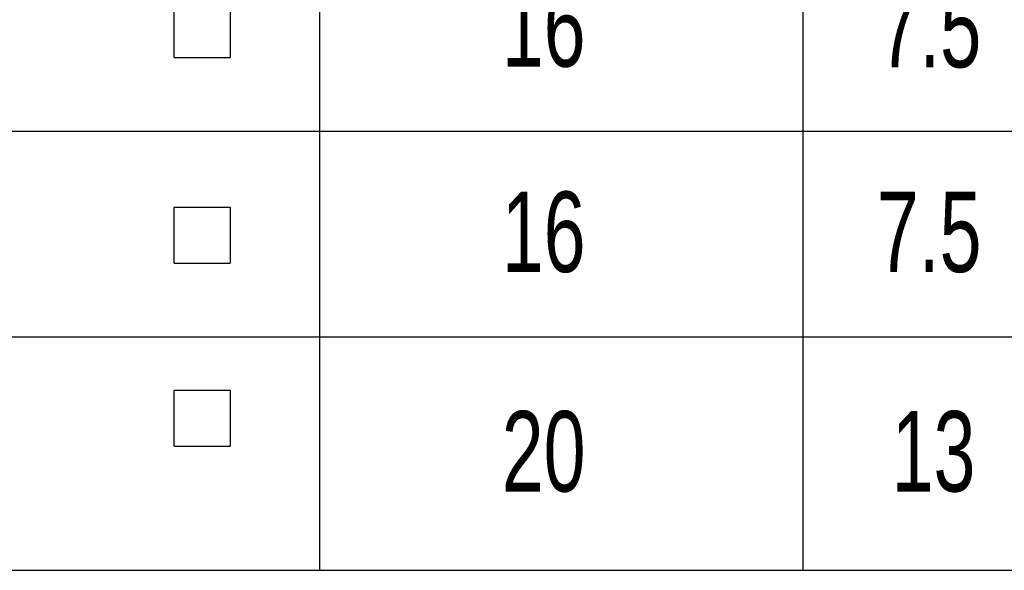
# Model space of a CAD drawing. Extents: x 11 to 421, y 5 to 275.
# Tile 10 of 18: x 259 to 302, y 131 to 155. Entities that reach past the tile are written whole.
import ezdxf
from ezdxf.enums import TextEntityAlignment as Align

# ---------------------------------------------------------------- set-up
doc = ezdxf.new("R2010")
doc.units = 0
doc.layers.get('0').update_dxf_attribs({"linetype": 'CONTINUOUS'})

# ---------------------------------------------------------------- blocks, each defined once
blk = doc.blocks.new('SW_SYMBOL_MOD_BOX')
at = {"color": 0, "linetype": 'CONTINUOUS'}
for p, q in [((200, 200), (200, 800)), ((200, 800), (800, 800)), ((800, 800), (800, 200)), ((200, 200), (800, 200))]:
    blk.add_line(p, q, dxfattribs=at)
blk = doc.blocks.new('SW_TABLEANNOTATION_1')
at = {"color": 0, "linetype": 'CONTINUOUS'}
for p, q in [((45.284, 0), (45.284, -35.648)), ((66.307, 0), (66.307, -35.648)), ((0, -16.558), (118.99, -16.558)), ((0, -25.491), (118.99, -25.491)), ((0, -35.648), (118.99, -35.648))]:
    blk.add_line(p, q, dxfattribs=at)
at = {"color": 0, "linetype": 'CONTINUOUS', "xscale": 0.0040555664, "yscale": 0.0040555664, "zscale": 0.0040555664}
for p in [(38.153, -14.164), (38.153, -23.097), (38.153, -31.054)]:
    blk.add_blockref('SW_SYMBOL_MOD_BOX', p, dxfattribs=at)
at = {"color": 0, "linetype": 'CONTINUOUS', "width": 0.7}
for s, height, p in [('16', 3.5, (53.209, -14.795)), ('7.5 ', 3.4396, (69.593, -14.81)), ('16', 3.5, (53.209, -23.727)), ('7.5 ', 3.5, (69.523, -23.727)), ('20', 3.5, (53.209, -33.272)), ('13 ', 3.5, (70.17, -33.272))]:
    blk.add_text(s, height=height, dxfattribs=at).set_placement(p, align=Align.BOTTOM_LEFT)

msp = doc.modelspace()

# ---------------------------------------------------------------- block references
at = {"color": 7, "linetype": 'CONTINUOUS'}
msp.add_blockref('SW_TABLEANNOTATION_1', (227.0289, 166.5023), dxfattribs=at)

doc.saveas('drawing.dxf')
